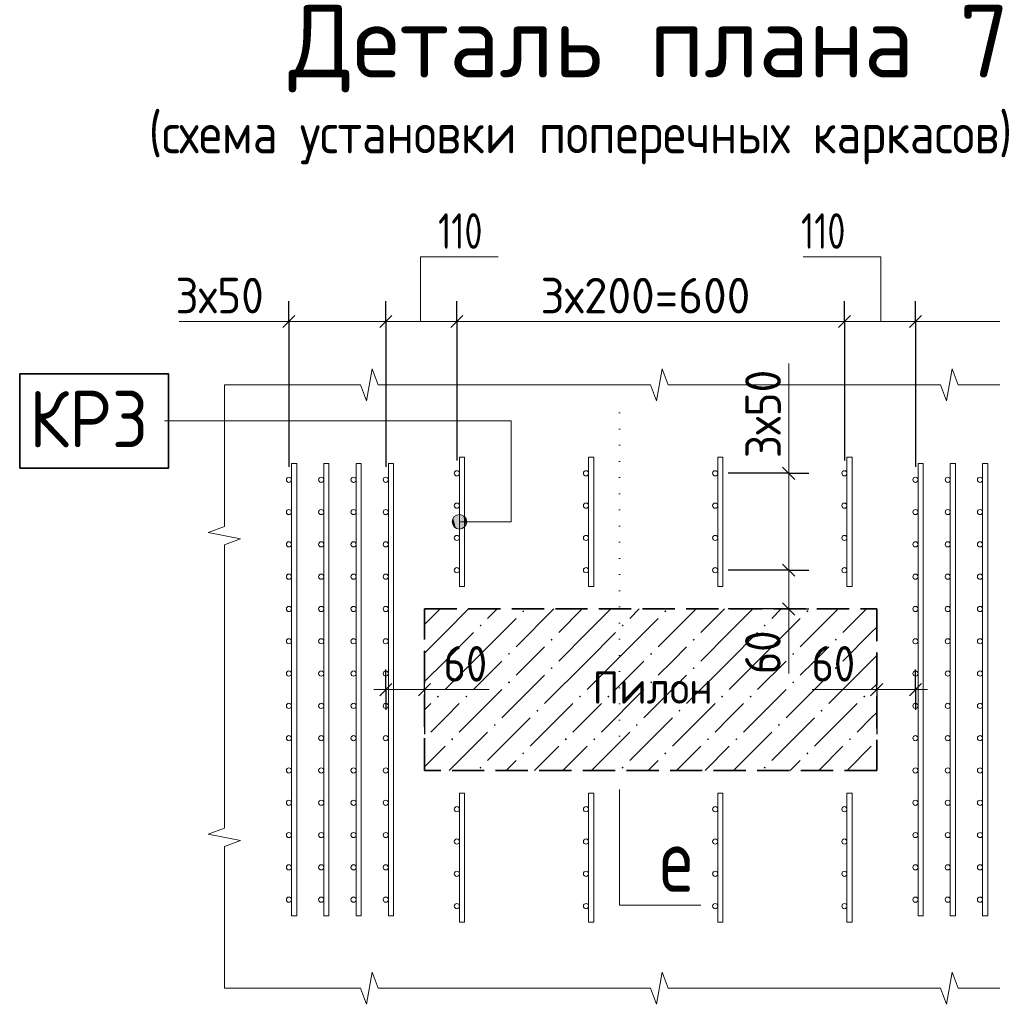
# Model space of a CAD drawing. Header units: millimetres. Extents: x 0 to 42000, y 0 to 29700.
# Tile 19 of 25: x 23633 to 29657, y 7444 to 13541. Entities that reach past the tile are written whole.
import ezdxf

# ---------------------------------------------------------------- set-up
doc = ezdxf.new("R2010")
doc.units = ezdxf.units.MM
doc.linetypes.add('______2', pattern=[270, 200, -70])
doc.linetypes.add('______9', pattern=[100, 0, -100])
for name, color, linetype, lineweight in [('Standard', 7, 'Continuous', 25), ('Общий01', 7, 'Continuous', 13), ('Размерная линия_ общее', 7, 'Continuous', 13), ('Текст_ общее', 7, 'Continuous', 25)]:
    doc.layers.add(name, color=color, linetype=linetype, lineweight=lineweight)
doc.styles.add('ISOCPEUR', font='txt')

msp = doc.modelspace()

# ---------------------------------------------------------------- hatches: boundary and pattern name
at = {"layer": 'Standard', "linetype": 'Continuous', "lineweight": 13, "transparency": 33554687}
for points in [[(26745.1, 9878.1), (26751.6, 9884.6), (26758.1, 9878.1), (26751.6, 9871.6)], [(27625.1, 9878.1), (27631.6, 9884.6), (27638.1, 9878.1), (27631.6, 9871.6)], [(28505.1, 9878.1), (28511.6, 9884.6), (28518.1, 9878.1), (28511.6, 9871.6)], [(26481.1, 9790.1), (26487.6, 9796.6), (26494.1, 9790.1), (26487.6, 9783.6)], [(27361.1, 9790.1), (27367.6, 9796.6), (27374.1, 9790.1), (27367.6, 9783.6)], [(28241.1, 9790.1), (28247.6, 9796.6), (28254.1, 9790.1), (28247.6, 9783.6)], [(26921.1, 9702.1), (26927.6, 9708.6), (26934.1, 9702.1), (26927.6, 9695.6)], [(27801.1, 9702.1), (27807.6, 9708.6), (27814.1, 9702.1), (27807.6, 9695.6)], [(28681.1, 9702.1), (28687.6, 9708.6), (28694.1, 9702.1), (28687.6, 9695.6)], [(26657.1, 9614.1), (26663.6, 9620.6), (26670.1, 9614.1), (26663.6, 9607.6)], [(27537.1, 9614.1), (27543.6, 9620.6), (27550.1, 9614.1), (27543.6, 9607.6)], [(28417.1, 9614.1), (28423.6, 9620.6), (28430.1, 9614.1), (28423.6, 9607.6)], [(26921.1, 9526.1), (26927.6, 9532.6), (26934.1, 9526.1), (26927.6, 9519.6)], [(27801.1, 9526.1), (27807.6, 9532.6), (27814.1, 9526.1), (27807.6, 9519.6)], [(28681.1, 9526.1), (28687.6, 9532.6), (28694.1, 9526.1), (28687.6, 9519.6)], [(26657.1, 9438.1), (26663.6, 9444.6), (26670.1, 9438.1), (26663.6, 9431.6)], [(27537.1, 9438.1), (27543.6, 9444.6), (27550.1, 9438.1), (27543.6, 9431.6)], [(28417.1, 9438.1), (28423.6, 9444.6), (28430.1, 9438.1), (28423.6, 9431.6)], [(26217.1, 9350.1), (26223.6, 9356.6), (26230.1, 9350.1), (26223.6, 9343.6)], [(26393.1, 9350.1), (26399.6, 9356.6), (26406.1, 9350.1), (26399.6, 9343.6)], [(27097.1, 9350.1), (27103.6, 9356.6), (27110.1, 9350.1), (27103.6, 9343.6)], [(27273.1, 9350.1), (27279.6, 9356.6), (27286.1, 9350.1), (27279.6, 9343.6)], [(27977.1, 9350.1), (27983.6, 9356.6), (27990.1, 9350.1), (27983.6, 9343.6)], [(28153.1, 9350.1), (28159.6, 9356.6), (28166.1, 9350.1), (28159.6, 9343.6)], [(28857.1, 9350.1), (28863.6, 9356.6), (28870.1, 9350.1), (28863.6, 9343.6)], [(26833.1, 9262.1), (26839.6, 9268.6), (26846.1, 9262.1), (26839.6, 9255.6)], [(27713.1, 9262.1), (27719.6, 9268.6), (27726.1, 9262.1), (27719.6, 9255.6)], [(28593.1, 9262.1), (28599.6, 9268.6), (28606.1, 9262.1), (28599.6, 9255.6)], [(26569.1, 9174.1), (26575.6, 9180.6), (26582.1, 9174.1), (26575.6, 9167.6)], [(27449.1, 9174.1), (27455.6, 9180.6), (27462.1, 9174.1), (27455.6, 9167.6)], [(28329.1, 9174.1), (28335.6, 9180.6), (28342.1, 9174.1), (28335.6, 9167.6)], [(26140.9, 9087.3), (26142.1, 9086.1), (26140.9, 9084.9)], [(26305.1, 9086.1), (26311.6, 9092.6), (26318.1, 9086.1), (26311.6, 9079.6)], [(27009.1, 9086.1), (27015.6, 9092.6), (27022.1, 9086.1), (27015.6, 9079.6)], [(27185.1, 9086.1), (27191.6, 9092.6), (27198.1, 9086.1), (27191.6, 9079.6)], [(27889.1, 9086.1), (27895.6, 9092.6), (27902.1, 9086.1), (27895.6, 9079.6)], [(28065.1, 9086.1), (28071.6, 9092.6), (28078.1, 9086.1), (28071.6, 9079.6)], [(28769.1, 9086.1), (28775.6, 9092.6), (28782.1, 9086.1), (28775.6, 9079.6)], [(26745.1, 8998.1), (26751.6, 9004.6), (26758.1, 8998.1), (26751.6, 8991.6)], [(27625.1, 8998.1), (27631.6, 9004.6), (27638.1, 8998.1), (27631.6, 8991.6)], [(28505.1, 8998.1), (28511.6, 9004.6), (28518.1, 8998.1), (28511.6, 8991.6)], [(26481.1, 8910.1), (26487.6, 8916.6), (26494.1, 8910.1), (26487.6, 8903.6)], [(27361.1, 8910.1), (27367.6, 8916.6), (27374.1, 8910.1), (27367.6, 8903.6)], [(28241.1, 8910.1), (28247.6, 8916.6), (28254.1, 8910.1), (28247.6, 8903.6)]]:
    msp.add_hatch(color=7, dxfattribs=at).paths.add_polyline_path(points, flags=16)
at = {"layer": 'Общий01', "linetype": 'Continuous', "lineweight": 13, "transparency": 33554687}
for points in [[(26318.2, 10409.9), (26318.2, 10454.9), (26311.9, 10432.4)], [(26318.2, 10454.9), (26334.4, 10393.7), (26334.4, 10471.1)], [(26318.2, 10454.9), (26318.2, 10409.9), (26334.4, 10393.7)], [(26334.4, 10471.1), (26356.9, 10387.4), (26356.9, 10477.4)], [(26334.4, 10471.1), (26334.4, 10393.7), (26356.9, 10387.4)], [(26356.9, 10477.4), (26356.9, 10387.4), (26379.4, 10393.7)], [(26356.9, 10477.4), (26379.4, 10393.7), (26379.4, 10471.1)], [(26379.4, 10471.1), (26379.4, 10393.7), (26395.6, 10409.9)], [(26379.4, 10471.1), (26395.6, 10409.9), (26395.6, 10454.9)], [(26395.6, 10454.9), (26395.6, 10409.9), (26401.9, 10432.4)]]:
    msp.add_hatch(color=7, dxfattribs=at).paths.add_polyline_path(points)

# ---------------------------------------------------------------- linework, layer by layer
at = {"layer": 'Standard', "color": 7, "linetype": 'Continuous', "lineweight": 13, "transparency": 33554687}
for p, q in [((25816.9, 11380.4), (25780.9, 11180.4)), ((25852.8, 11280.4), (25816.9, 11380.4)), ((27612.9, 11380.4), (27576.9, 11180.4)), ((27648.8, 11280.4), (27612.9, 11380.4)), ((29408.9, 11380.4), (29372.9, 11180.4)), ((29444.8, 11280.4), (29408.9, 11380.4)), ((24900.9, 11280.4), (24900.9, 11280.4)), ((25745, 11280.4), (24900.9, 11280.4)), ((24900.9, 11280.4), (24900.9, 10402.4)), ((25780.9, 11180.4), (25745, 11280.4)), ((26696.9, 11280.4), (25852.8, 11280.4)), ((27541, 11280.4), (26696.9, 11280.4)), ((27576.9, 11180.4), (27541, 11280.4)), ((28492.9, 11280.4), (27648.8, 11280.4)), ((29337, 11280.4), (28492.9, 11280.4)), ((29372.9, 11180.4), (29337, 11280.4)), ((30288.9, 11280.4), (29444.8, 11280.4)), ((24900.9, 10402.4), (24800.9, 10365.1)), ((24800.9, 10365.1), (25000.9, 10327.7)), ((25000.9, 10327.7), (24900.9, 10290.4)), ((24900.9, 10290.4), (24900.9, 9412.4)), ((24900.9, 9412.4), (24900.9, 8534.4)), ((24900.9, 8534.4), (24800.9, 8497.1)), ((24800.9, 8497.1), (25000.9, 8459.7)), ((25000.9, 8459.7), (24900.9, 8422.4)), ((24900.9, 8422.4), (24900.9, 7544.4)), ((25780.9, 7444.4), (25816.9, 7644.4)), ((25816.9, 7644.4), (25852.8, 7544.4)), ((27576.9, 7444.4), (27612.9, 7644.4)), ((27612.9, 7644.4), (27648.8, 7544.4)), ((29372.9, 7444.4), (29408.9, 7644.4)), ((29408.9, 7644.4), (29444.8, 7544.4)), ((24900.9, 7544.4), (24900.9, 7544.4)), ((24900.9, 7544.4), (25745, 7544.4)), ((25745, 7544.4), (25780.9, 7444.4)), ((25852.8, 7544.4), (26696.9, 7544.4)), ((26696.9, 7544.4), (27541, 7544.4)), ((27541, 7544.4), (27576.9, 7444.4)), ((27648.8, 7544.4), (28492.9, 7544.4)), ((28492.9, 7544.4), (29337, 7544.4)), ((29337, 7544.4), (29372.9, 7444.4)), ((29444.8, 7544.4), (30288.9, 7544.4))]:
    msp.add_line(p, q, dxfattribs=at)
at = {"layer": 'Standard', "color": 7, "linetype": '______9', "lineweight": 13, "transparency": 33554687}
msp.add_line((27347.7, 11106.6), (27347.7, 8977.6), dxfattribs=at)
at = {"layer": 'Standard', "color": 7, "linetype": '______2', "lineweight": 35, "transparency": 33554687}
for p, q in [((26140.9, 9892.4), (28940.9, 9892.4)), ((26140.9, 8892.4), (26140.9, 9892.4)), ((28940.9, 9892.4), (28940.9, 8892.4)), ((28940.9, 8892.4), (26140.9, 8892.4))]:
    msp.add_line(p, q, dxfattribs=at)
at = {"layer": 'Standard', "color": 253, "linetype": 'Continuous', "lineweight": 13, "true_color": 0xa0a0a0, "transparency": 33554687}
for p, q in [((26237.9, 9892.4), (26140.9, 9795.4)), ((26267.6, 9746.1), (26413.9, 9892.4)), ((26589.9, 9892.4), (26531.6, 9834.1)), ((26941.9, 9892.4), (26707.6, 9658.1)), ((27117.9, 9892.4), (26971.6, 9746.1)), ((27147.6, 9746.1), (27293.9, 9892.4)), ((27469.9, 9892.4), (27411.6, 9834.1)), ((27821.9, 9892.4), (27587.6, 9658.1)), ((27997.9, 9892.4), (27851.6, 9746.1)), ((28027.6, 9746.1), (28173.9, 9892.4)), ((28349.9, 9892.4), (28291.6, 9834.1)), ((28701.9, 9892.4), (28467.6, 9658.1)), ((28877.9, 9892.4), (28731.6, 9746.1)), ((26443.6, 9570.1), (26707.6, 9834.1)), ((27323.6, 9570.1), (27587.6, 9834.1)), ((28203.6, 9570.1), (28467.6, 9834.1)), ((28907.6, 9746.1), (28940.9, 9779.4)), ((26267.6, 9746.1), (26140.9, 9619.4)), ((26443.6, 9746.1), (26267.6, 9570.1)), ((27147.6, 9746.1), (26971.6, 9570.1)), ((27323.6, 9746.1), (27147.6, 9570.1)), ((28027.6, 9746.1), (27851.6, 9570.1)), ((28203.6, 9746.1), (28027.6, 9570.1)), ((28907.6, 9746.1), (28731.6, 9570.1)), ((26795.6, 9570.1), (26883.6, 9658.1)), ((27675.6, 9570.1), (27763.6, 9658.1)), ((28555.6, 9570.1), (28643.6, 9658.1)), ((28940.9, 9603.4), (28907.6, 9570.1)), ((26267.6, 9570.1), (26140.9, 9443.4)), ((26443.6, 9570.1), (26267.6, 9394.1)), ((26619.6, 9570.1), (26443.6, 9394.1)), ((26707.6, 9482.1), (26795.6, 9570.1)), ((27147.6, 9570.1), (26883.6, 9306.1)), ((27323.6, 9570.1), (27147.6, 9394.1)), ((27499.6, 9570.1), (27323.6, 9394.1)), ((27587.6, 9482.1), (27675.6, 9570.1)), ((28027.6, 9570.1), (27763.6, 9306.1)), ((28203.6, 9570.1), (28027.6, 9394.1)), ((28379.6, 9570.1), (28203.6, 9394.1)), ((28467.6, 9482.1), (28555.6, 9570.1)), ((28907.6, 9570.1), (28643.6, 9306.1)), ((26883.6, 9482.1), (26619.6, 9218.1)), ((27763.6, 9482.1), (27499.6, 9218.1)), ((28643.6, 9482.1), (28379.6, 9218.1)), ((26619.6, 9394.1), (26355.6, 9130.1)), ((27499.6, 9394.1), (27235.6, 9130.1)), ((28379.6, 9394.1), (28115.6, 9130.1)), ((28940.9, 9427.4), (28907.6, 9394.1)), ((26179.6, 9306.1), (26140.9, 9267.4)), ((26267.6, 9218.1), (26355.6, 9306.1)), ((27059.6, 9306.1), (26795.6, 9042.1)), ((27147.6, 9218.1), (27235.6, 9306.1)), ((27939.6, 9306.1), (27675.6, 9042.1)), ((28027.6, 9218.1), (28115.6, 9306.1)), ((28819.6, 9306.1), (28555.6, 9042.1)), ((26179.6, 9130.1), (26267.6, 9218.1)), ((26795.6, 9218.1), (26531.6, 8954.1)), ((27059.6, 9130.1), (27147.6, 9218.1)), ((27675.6, 9218.1), (27411.6, 8954.1)), ((27939.6, 9130.1), (28027.6, 9218.1)), ((28555.6, 9218.1), (28291.6, 8954.1)), ((28819.6, 9130.1), (28907.6, 9218.1)), ((28907.6, 9218.1), (28940.9, 9251.4)), ((26293.9, 8892.4), (26531.6, 9130.1)), ((27173.9, 8892.4), (27411.6, 9130.1)), ((28053.9, 8892.4), (28291.6, 9130.1)), ((26267.6, 9042.1), (26140.9, 8915.4)), ((26971.6, 9042.1), (26821.9, 8892.4)), ((27147.6, 9042.1), (26997.9, 8892.4)), ((27851.6, 9042.1), (27701.9, 8892.4)), ((28027.6, 9042.1), (27877.9, 8892.4)), ((28731.6, 9042.1), (28581.9, 8892.4)), ((28907.6, 9042.1), (28757.9, 8892.4)), ((26645.9, 8892.4), (26707.6, 8954.1)), ((27525.9, 8892.4), (27587.6, 8954.1)), ((28405.9, 8892.4), (28467.6, 8954.1)), ((28933.9, 8892.4), (28940.9, 8899.4))]:
    msp.add_line(p, q, dxfattribs=at)
at = {"layer": 'Standard', "color": 7, "linetype": 'Continuous', "lineweight": 13, "transparency": 33554687}
for points in [[(25348.9, 10792.4), (25348.9, 7992.4), (25316.9, 7992.4), (25316.9, 10792.4), (25348.9, 10792.4)], [(25548.9, 10792.4), (25548.9, 7992.4), (25516.9, 7992.4), (25516.9, 10792.4), (25548.9, 10792.4)], [(25748.9, 10792.4), (25748.9, 7992.4), (25716.9, 7992.4), (25716.9, 10792.4), (25748.9, 10792.4)], [(25948.9, 10792.4), (25948.9, 7992.4), (25916.9, 7992.4), (25916.9, 10792.4), (25948.9, 10792.4)], [(26388.9, 10832.4), (26388.9, 10032.4), (26356.9, 10032.4), (26356.9, 10832.4), (26388.9, 10832.4)], [(27188.9, 10832.4), (27188.9, 10032.4), (27156.9, 10032.4), (27156.9, 10832.4), (27188.9, 10832.4)], [(27988.9, 10832.4), (27988.9, 10032.4), (27956.9, 10032.4), (27956.9, 10832.4), (27988.9, 10832.4)], [(28788.9, 10832.4), (28788.9, 10032.4), (28756.9, 10032.4), (28756.9, 10832.4), (28788.9, 10832.4)], [(29228.9, 10792.4), (29228.9, 7992.4), (29196.9, 7992.4), (29196.9, 10792.4), (29228.9, 10792.4)], [(29428.9, 10792.4), (29428.9, 7992.4), (29396.9, 7992.4), (29396.9, 10792.4), (29428.9, 10792.4)], [(29628.9, 10792.4), (29628.9, 7992.4), (29596.9, 7992.4), (29596.9, 10792.4), (29628.9, 10792.4)], [(26388.9, 7952.4), (26388.9, 8752.4), (26356.9, 8752.4), (26356.9, 7952.4), (26388.9, 7952.4)], [(27188.9, 7952.4), (27188.9, 8752.4), (27156.9, 8752.4), (27156.9, 7952.4), (27188.9, 7952.4)], [(27851.7, 8057.6), (27347.7, 8057.6), (27347.7, 8773.6)], [(27988.9, 7952.4), (27988.9, 8752.4), (27956.9, 8752.4), (27956.9, 7952.4), (27988.9, 7952.4)], [(28788.9, 7952.4), (28788.9, 8752.4), (28756.9, 8752.4), (28756.9, 7952.4), (28788.9, 7952.4)]]:
    msp.add_lwpolyline(points, dxfattribs=at)
at = {"layer": 'Standard', "color": 7, "linetype": 'Continuous', "lineweight": 18, "transparency": 33554687}
for centre in [(26340.9, 10732.4), (27140.9, 10732.4), (27940.9, 10732.4), (28740.9, 10732.4), (25300.9, 10692.4), (25500.9, 10692.4), (25700.9, 10692.4), (25900.9, 10692.4), (29180.9, 10692.4), (29380.9, 10692.4), (29580.9, 10692.4), (26340.9, 10532.4), (27140.9, 10532.4), (27940.9, 10532.4), (28740.9, 10532.4), (25300.9, 10492.4), (25500.9, 10492.4), (25700.9, 10492.4), (25900.9, 10492.4), (29180.9, 10492.4), (29380.9, 10492.4), (29580.9, 10492.4), (25300.9, 10292.4), (25500.9, 10292.4), (25700.9, 10292.4), (25900.9, 10292.4), (26340.9, 10332.4), (27140.9, 10332.4), (27940.9, 10332.4), (28740.9, 10332.4), (29180.9, 10292.4), (29380.9, 10292.4), (29580.9, 10292.4), (26340.9, 10132.4), (27140.9, 10132.4), (27940.9, 10132.4), (28740.9, 10132.4), (25300.9, 10092.4), (25500.9, 10092.4), (25700.9, 10092.4), (25900.9, 10092.4), (29180.9, 10092.4), (29380.9, 10092.4), (29580.9, 10092.4), (25300.9, 9892.4), (25500.9, 9892.4), (25700.9, 9892.4), (25900.9, 9892.4), (29180.9, 9892.4), (29380.9, 9892.4), (29580.9, 9892.4), (25300.9, 9692.4), (25500.9, 9692.4), (25700.9, 9692.4), (25900.9, 9692.4), (29180.9, 9692.4), (29380.9, 9692.4), (29580.9, 9692.4), (25300.9, 9492.4), (25500.9, 9492.4), (25700.9, 9492.4), (25900.9, 9492.4), (29180.9, 9492.4), (29380.9, 9492.4), (29580.9, 9492.4), (25300.9, 9292.4), (25500.9, 9292.4), (25700.9, 9292.4), (25900.9, 9292.4), (29180.9, 9292.4), (29380.9, 9292.4), (29580.9, 9292.4), (25300.9, 9092.4), (25500.9, 9092.4), (25700.9, 9092.4), (25900.9, 9092.4), (29180.9, 9092.4), (29380.9, 9092.4), (29580.9, 9092.4), (25300.9, 8892.4), (25500.9, 8892.4), (25700.9, 8892.4), (25900.9, 8892.4), (29180.9, 8892.4), (29380.9, 8892.4), (29580.9, 8892.4), (25300.9, 8692.4), (25500.9, 8692.4), (25700.9, 8692.4), (25900.9, 8692.4), (26340.9, 8652.4), (27140.9, 8652.4), (27940.9, 8652.4), (28740.9, 8652.4), (29180.9, 8692.4), (29380.9, 8692.4), (29580.9, 8692.4), (25300.9, 8492.4), (25500.9, 8492.4), (25700.9, 8492.4), (25900.9, 8492.4), (29180.9, 8492.4), (29380.9, 8492.4), (29580.9, 8492.4), (26340.9, 8452.4), (27140.9, 8452.4), (27940.9, 8452.4), (28740.9, 8452.4), (25300.9, 8292.4), (25500.9, 8292.4), (25700.9, 8292.4), (25900.9, 8292.4), (29180.9, 8292.4), (29380.9, 8292.4), (29580.9, 8292.4), (26340.9, 8252.4), (27140.9, 8252.4), (27940.9, 8252.4), (28740.9, 8252.4), (25300.9, 8092.4), (25500.9, 8092.4), (25700.9, 8092.4), (25900.9, 8092.4), (26340.9, 8052.4), (27140.9, 8052.4), (27940.9, 8052.4), (28740.9, 8052.4), (29180.9, 8092.4), (29380.9, 8092.4), (29580.9, 8092.4)]:
    msp.add_circle(centre, 16, dxfattribs=at)
at = {"layer": 'Общий01', "color": 7, "linetype": 'Continuous', "lineweight": 13, "transparency": 33554687}
for p, q in [((26311.9, 10432.4), (26311.9, 10432.4)), ((26356.9, 10477.4), (26356.9, 10477.4)), ((26401.9, 10432.4), (26401.9, 10432.4)), ((26356.9, 10387.4), (26356.9, 10387.4))]:
    msp.add_line(p, q, dxfattribs=at)
msp.add_lwpolyline([(26356.9, 10432.4), (26676.9, 10432.4), (26676.9, 11058.4), (24529.3, 11058.4)], dxfattribs=at)
msp.add_circle((26356.9, 10432.4), 45, dxfattribs=at)
at = {"layer": 'Размерная линия_ общее', "color": 253, "linetype": 'Continuous', "lineweight": -3, "true_color": 0xa0a0a0, "transparency": 33554687}
for p, q in [((25300.9, 11672.8), (25300.9, 11797.8)), ((25900.9, 11672.8), (25900.9, 11797.8)), ((26340.9, 11672.8), (26340.9, 11797.8)), ((28740.9, 11672.8), (28740.9, 11797.8)), ((29180.9, 11672.8), (29180.9, 11797.8)), ((25300.9, 11672.8), (25300.9, 11547.8)), ((25300.9, 11672.8), (25300.9, 10772.4)), ((25900.9, 11672.8), (25900.9, 11547.8)), ((25900.9, 11672.8), (25900.9, 10772.4)), ((26340.9, 11672.8), (26340.9, 11547.8)), ((26340.9, 11672.8), (26340.9, 10812.4)), ((28740.9, 11672.8), (28740.9, 11547.8)), ((28740.9, 11672.8), (28740.9, 10812.4)), ((29180.9, 11672.8), (29180.9, 11547.8)), ((29180.9, 11672.8), (29180.9, 10772.4)), ((28395.9, 10732.4), (28270.9, 10732.4)), ((28395.9, 10732.4), (28520.9, 10732.4)), ((28395.9, 10132.4), (28270.9, 10132.4)), ((28395.9, 10132.4), (28520.9, 10132.4)), ((28395.9, 9892.4), (28270.9, 9892.4)), ((28395.9, 9892.4), (28520.9, 9892.4)), ((25900.9, 9392.9), (25900.9, 9517.8)), ((26140.9, 9392.9), (26140.9, 9517.8)), ((28940.9, 9392.9), (28940.9, 9517.8)), ((29180.9, 9392.9), (29180.9, 9517.8)), ((25900.9, 9392.9), (25900.9, 9267.8)), ((25900.9, 9392.9), (25900.9, 9316.4)), ((26140.9, 9392.9), (26140.9, 9267.8)), ((26140.9, 9392.9), (26140.9, 9116.4)), ((28940.9, 9392.9), (28940.9, 9267.8)), ((28940.9, 9392.9), (28940.9, 9116.4)), ((29180.9, 9392.9), (29180.9, 9267.8)), ((29180.9, 9392.9), (29180.9, 9316.4))]:
    msp.add_line(p, q, dxfattribs=at)
at = {"layer": 'Размерная линия_ общее', "color": 7, "linetype": 'Continuous', "lineweight": 25, "transparency": 33554687}
for p, q in [((25263.4, 11635.3), (25338.4, 11710.3)), ((25863.4, 11635.3), (25938.4, 11710.3)), ((26303.4, 11635.3), (26378.4, 11710.3)), ((28703.4, 11635.3), (28778.4, 11710.3)), ((29143.4, 11635.3), (29218.4, 11710.3)), ((28358.4, 10769.9), (28433.4, 10694.9)), ((28358.4, 10169.9), (28433.4, 10094.9)), ((28358.4, 9929.9), (28433.4, 9854.9)), ((25863.4, 9355.4), (25938.4, 9430.4)), ((26103.4, 9355.4), (26178.4, 9430.4)), ((28978.4, 9430.4), (28903.4, 9355.3)), ((29218.4, 9430.4), (29143.4, 9355.3))]:
    msp.add_line(p, q, dxfattribs=at)
at = {"layer": 'Размерная линия_ общее', "color": 7, "linetype": 'Continuous', "lineweight": 13, "transparency": 33554687}
for p, q in [((25300.9, 11672.8), (24620.9, 11672.8)), ((25300.9, 11672.8), (25225.9, 11672.8)), ((25300.9, 11672.8), (25900.9, 11672.8)), ((25900.9, 11672.8), (26340.9, 11672.8)), ((26340.9, 11672.8), (28740.9, 11672.8)), ((28740.9, 11672.8), (29180.9, 11672.8)), ((29180.9, 11672.8), (29780.9, 11672.8)), ((28395.9, 10732.4), (28395.9, 11412.4)), ((28395.9, 10732.4), (28395.9, 10807.4)), ((28395.9, 10732.4), (28395.9, 10132.4)), ((28395.9, 10132.4), (28395.9, 9892.4)), ((28395.9, 9892.4), (28395.9, 9492.4)), ((28395.9, 9892.4), (28395.9, 9817.4)), ((25900.9, 9392.9), (25825.9, 9392.9)), ((25900.9, 9392.9), (26140.9, 9392.9)), ((26140.9, 9392.9), (26215.9, 9392.9)), ((26140.9, 9392.9), (26540.9, 9392.9)), ((28940.9, 9392.9), (28540.9, 9392.9)), ((28940.9, 9392.9), (28865.9, 9392.9)), ((29180.9, 9392.9), (28940.9, 9392.9)), ((29180.9, 9392.9), (29255.9, 9392.9))]:
    msp.add_line(p, q, dxfattribs=at)
for points in [[(26115.9, 11672.8), (26115.9, 12072.8), (26595.9, 12072.8)], [(28965.8, 11672.8), (28965.8, 12072.8), (28485.8, 12072.8)]]:
    msp.add_lwpolyline(points, dxfattribs=at)
at = {"layer": 'Размерная линия_ общее', "color": 253, "linetype": 'Continuous', "lineweight": -3, "true_color": 0xa0a0a0, "transparency": 33554687}
for points in [[(28395.9, 10732.4), (28380.2, 10732.4), (28380.2, 10732.4), (28020.9, 10732.4)], [(28395.9, 10132.4), (28379.6, 10132.4), (28379.6, 10132.4), (28020.9, 10132.4)], [(28395.9, 9892.4), (28379.4, 9892.4), (28379.4, 9892.4), (28020.9, 9892.4)]]:
    msp.add_lwpolyline(points, dxfattribs=at)
at = {"layer": 'Текст_ общее', "color": 7, "linetype": 'Continuous', "lineweight": 35, "transparency": 33554687}
msp.add_lwpolyline([(23633.4, 10764.4), (24555, 10764.4), (24555, 11347.8), (23633.4, 11347.8), (23633.4, 10764.4)], dxfattribs=at)

# ---------------------------------------------------------------- texts
at = {"layer": 'Standard', "color": 251, "linetype": 'Continuous', "lineweight": 18, "true_color": 0x575757, "transparency": 33554687, "insert": (27180.9, 9305.7), "char_height": 200, "width": 806.961, "attachment_point": 7, "style": 'ISOCPEUR'}
msp.add_mtext('\\W0.94;Пилон', dxfattribs=at)
at = {"layer": 'Standard', "color": 7, "linetype": 'Continuous', "lineweight": 35, "transparency": 33554687, "insert": (27597.7, 8140.9), "char_height": 400, "width": 435.202, "attachment_point": 7, "style": 'ISOCPEUR'}
msp.add_mtext('\\W0.78;е', dxfattribs=at)
at = {"layer": 'Размерная линия_ общее', "color": 7, "linetype": 'Continuous', "lineweight": 25, "transparency": 33554687, "char_height": 220, "attachment_point": 7, "style": 'ISOCPEUR'}
for s, insert, width in [('\\W0.74;110', (26224.9, 12122.8), 455.162), ('\\W0.74;110', (28472.6, 12122.8), 455.155), ('\\W0.93;3х50', (24598, 11723.1), 718.087), ('\\W0.97;3х200=600', (26858.9, 11722.8), 1491.431), ('\\W0.87;60', (26258.4, 9442.8), 403.932), ('\\W0.87;60', (28537.4, 9442.8), 403.924)]:
    msp.add_mtext(s, dxfattribs=dict(at, insert=insert, width=width))
at = {"layer": 'Размерная линия_ общее', "color": 7, "linetype": 'Continuous', "lineweight": 25, "transparency": 33554687, "char_height": 220, "attachment_point": 7, "rotation": 90, "style": 'ISOCPEUR'}
for s, insert, width in [('\\W0.93;3х50', (28347.3, 10826.4), 718.094), ('\\W0.87;60', (28345.9, 9488.9), 403.924)]:
    msp.add_mtext(s, dxfattribs=dict(at, insert=insert, width=width))
at = {"layer": 'Текст_ общее', "color": 7, "linetype": 'Continuous', "lineweight": 50, "transparency": 33554687, "attachment_point": 7, "style": 'ISOCPEUR'}
for s, insert, char_height, width in [('\\W0.98;  Деталь плана 7  ', (24737.4, 13091.4), 450, 5934.517), ('\\W0.99;(схема установки поперечных каркасов)', (24429.9, 12645.9), 250, 6495.474)]:
    msp.add_mtext(s, dxfattribs=dict(at, insert=insert, char_height=char_height, width=width))
at = {"layer": 'Текст_ общее', "color": 7, "linetype": 'Continuous', "lineweight": 35, "transparency": 33554687, "insert": (23691.7, 10892.8), "char_height": 350, "width": 965.442, "attachment_point": 7, "style": 'ISOCPEUR'}
msp.add_mtext('\\W0.92;КР3', dxfattribs=at)

doc.saveas('drawing.dxf')
